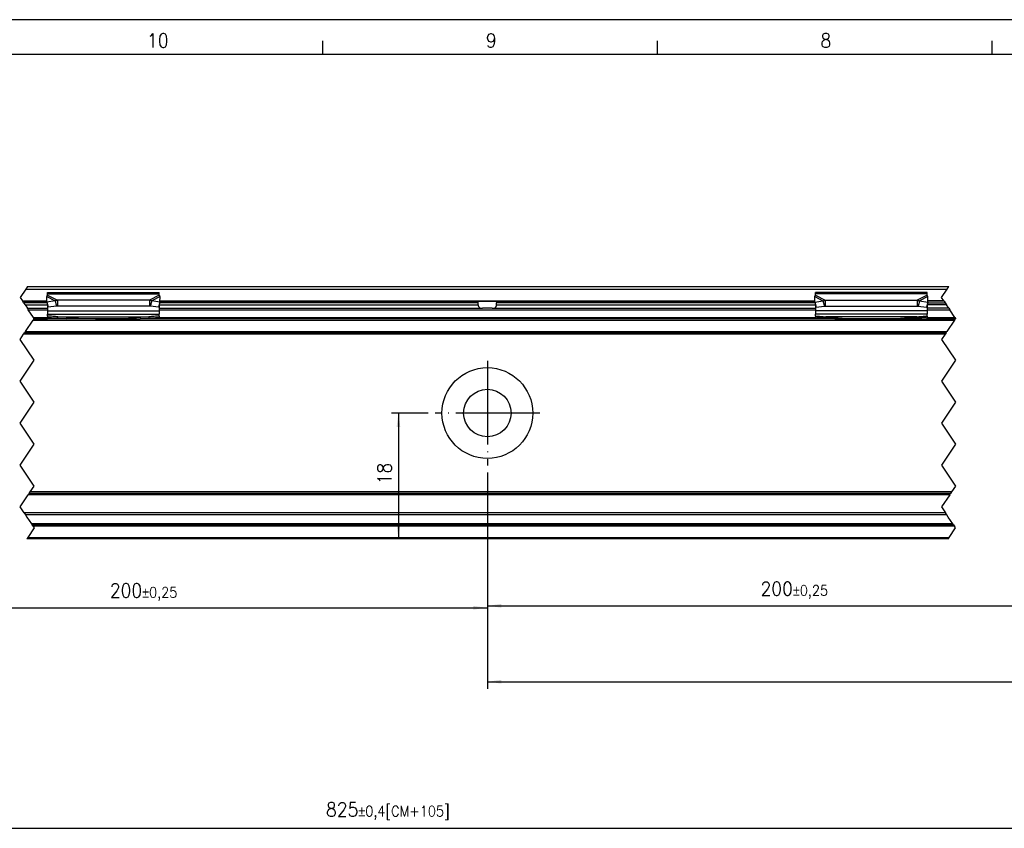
# Model space of a CAD drawing. Header units: millimetres. Extents: x -746 to 1106, y -92 to 517.
# Tile 36 of 55: x -385 to -244, y 386 to 502. Entities that reach past the tile are written whole.
import ezdxf

# ---------------------------------------------------------------- set-up
doc = ezdxf.new("R2010")
doc.units = ezdxf.units.MM
doc.linetypes.add('DOT_CENTER', pattern=[14, 12, -1, 0, -1])
doc.layers.add('1', color=7, linetype='Continuous')
doc.styles.add('CONVERTER_12', font='txt.shx', dxfattribs={"width": 0.9})
doc.dimstyles.new('ME10_DIM_28', dxfattribs={"dimtxt": 2, "dimasz": 2, "dimexe": 1, "dimexo": 1, "dimgap": 1, "dimtad": 1, "dimdsep": 46, "dimtxsty": 'CONVERTER_12', "dimsah": 1, "dimcen": 0.09, "dimclrd": 2, "dimclre": 2, "dimclrt": 2, "dimadec": 0, "dimazin": 0, "dimtfac": 1, "dimtdec": 4, "dimtix": 1, "dimtmove": 0, "dimatfit": 3, "dimfxl": 1, "dimtolj": 1, "dimtzin": 0, "dimarcsym": 0})
doc.dimstyles.new('ME10_DIM_31', dxfattribs={"dimtxt": 2, "dimasz": 2, "dimexe": 1, "dimexo": 1, "dimgap": 1, "dimtad": 1, "dimdsep": 46, "dimtxsty": 'CONVERTER_12', "dimsah": 1, "dimcen": 0.09, "dimclrd": 2, "dimclre": 2, "dimclrt": 2, "dimadec": 0, "dimazin": 0, "dimtol": 1, "dimtp": 0.4, "dimtm": 0.4, "dimtfac": 0.75, "dimtdec": 0, "dimtix": 1, "dimtmove": 0, "dimatfit": 3, "dimfxl": 1, "dimtolj": 1, "dimtzin": 0, "dimarcsym": 0})
doc.dimstyles.new('ME10_DIM_32', dxfattribs={"dimtxt": 2, "dimasz": 2, "dimexe": 1, "dimexo": 1, "dimgap": 1, "dimtad": 1, "dimdsep": 46, "dimtxsty": 'CONVERTER_12', "dimsah": 1, "dimcen": 0.09, "dimclrd": 2, "dimclre": 2, "dimclrt": 2, "dimadec": 0, "dimazin": 0, "dimtol": 1, "dimtp": 0.25, "dimtm": 0.25, "dimtfac": 0.75, "dimtdec": 0, "dimtix": 1, "dimtmove": 0, "dimatfit": 3, "dimfxl": 1, "dimtolj": 1, "dimtzin": 0, "dimarcsym": 0})
doc.dimstyles.new('ME10_DIM_33', dxfattribs={"dimtxt": 2, "dimasz": 2, "dimexe": 1, "dimexo": 1, "dimgap": 1, "dimtad": 1, "dimdsep": 46, "dimtxsty": 'CONVERTER_12', "dimsah": 1, "dimcen": 0.09, "dimclrd": 2, "dimclre": 2, "dimclrt": 2, "dimadec": 0, "dimazin": 0, "dimtol": 1, "dimtp": 0.25, "dimtm": 0.25, "dimtfac": 0.75, "dimtdec": 0, "dimtix": 1, "dimtmove": 0, "dimatfit": 3, "dimfxl": 1, "dimtolj": 1, "dimtzin": 0, "dimarcsym": 0})
doc.dimstyles.new('ME10_DIM_34', dxfattribs={"dimtxt": 2, "dimasz": 2, "dimexe": 1, "dimexo": 1, "dimgap": 1, "dimtad": 1, "dimdsep": 46, "dimtxsty": 'CONVERTER_12', "dimsah": 1, "dimcen": 0.09, "dimclrd": 2, "dimclre": 2, "dimclrt": 2, "dimadec": 0, "dimazin": 0, "dimtol": 1, "dimtp": 0.25, "dimtm": 0.25, "dimtfac": 0.75, "dimtdec": 0, "dimtix": 1, "dimtmove": 0, "dimatfit": 3, "dimfxl": 1, "dimtolj": 1, "dimtzin": 0, "dimarcsym": 0})

# ---------------------------------------------------------------- blocks, each defined once
blk = doc.blocks.new('SOPORTE_SV2-T__47', base_point=(-582.95, 427.45))
at = {"color": 2, "linetype": 'DOT_CENTER'}
for p, q in [((-384.58, 463.2), (-385.38, 462)), ((-384.34, 463.55), (-384.58, 463.2)), ((-253.38, 462), (-252.58, 463.2)), ((-252.58, 463.2), (-252.34, 463.55)), ((-385.38, 462), (-385.04, 461.5)), ((-385.04, 461.5), (-385.01, 461.45)), ((-384.88, 461.25), (-385.01, 461.45)), ((-384.88, 461.25), (-384.68, 460.95)), ((-253.04, 461.5), (-253.38, 462)), ((-253.01, 461.45), (-253.04, 461.5)), ((-253.01, 461.45), (-252.88, 461.25)), ((-252.88, 461.25), (-252.68, 460.95)), ((-384.68, 460.95), (-384.34, 460.45)), ((-384.21, 460.25), (-384.34, 460.45)), ((-383.48, 459.15), (-384.21, 460.25)), ((-252.34, 460.45), (-252.68, 460.95)), ((-252.34, 460.45), (-252.21, 460.25)), ((-251.48, 459.15), (-252.21, 460.25)), ((-384.61, 457.15), (-383.54, 458.75)), ((-383.41, 458.95), (-383.54, 458.75)), ((-383.38, 459), (-383.48, 459.15)), ((-383.41, 458.95), (-383.38, 459)), ((-251.54, 458.75), (-252.61, 457.15)), ((-251.54, 458.75), (-251.41, 458.95)), ((-251.48, 459.15), (-251.38, 459)), ((-251.38, 459), (-251.41, 458.95)), ((-384.61, 457.15), (-384.74, 456.95)), ((-252.74, 456.95), (-252.61, 457.15)), ((-385.38, 456), (-384.88, 456.75)), ((-383.38, 453), (-385.38, 456)), ((-384.88, 456.75), (-384.74, 456.95)), ((-252.88, 456.75), (-253.38, 456)), ((-253.38, 456), (-251.38, 453)), ((-252.74, 456.95), (-252.88, 456.75)), ((-385.38, 450), (-383.38, 453)), ((-251.38, 453), (-253.38, 450)), ((-383.38, 447), (-385.38, 450)), ((-253.38, 450), (-251.38, 447)), ((-385.38, 444), (-383.38, 447)), ((-251.38, 447), (-253.38, 444)), ((-383.38, 441), (-385.38, 444)), ((-253.38, 444), (-251.38, 441)), ((-385.38, 438), (-383.38, 441)), ((-251.38, 441), (-253.38, 438)), ((-383.38, 435), (-385.38, 438)), ((-253.38, 438), (-251.38, 435)), ((-383.94, 434.15), (-383.38, 435)), ((-251.38, 435), (-251.94, 434.15)), ((-385.38, 432), (-384.21, 433.75)), ((-384.08, 433.95), (-384.21, 433.75)), ((-384.08, 433.95), (-383.94, 434.15)), ((-252.21, 433.75), (-253.38, 432)), ((-252.21, 433.75), (-252.08, 433.95)), ((-251.94, 434.15), (-252.08, 433.95)), ((-384.82, 431.17), (-385.38, 432)), ((-253.38, 432), (-252.82, 431.17)), ((-384.82, 431.17), (-384.63, 430.89)), ((-384.63, 430.89), (-384.42, 430.56)), ((-384.42, 430.56), (-383.75, 429.57)), ((-252.63, 430.89), (-252.82, 431.17)), ((-252.42, 430.56), (-252.63, 430.89)), ((-251.76, 429.57), (-252.42, 430.56)), ((-383.38, 429), (-384.28, 427.65)), ((-383.75, 429.57), (-383.68, 429.45)), ((-383.54, 429.25), (-383.68, 429.45)), ((-383.54, 429.25), (-383.38, 429)), ((-252.28, 427.65), (-251.38, 429)), ((-251.68, 429.45), (-251.76, 429.57)), ((-251.68, 429.45), (-251.54, 429.25)), ((-251.38, 429), (-251.54, 429.25)), ((-384.28, 427.65), (-384.41, 427.45)), ((-252.41, 427.45), (-252.28, 427.65))]:
    blk.add_line(p, q, dxfattribs=at)
at = {"color": 7, "linetype": 'Continuous'}
for p, q in [((-384.58, 463.2), (-252.58, 463.2)), ((-384.34, 463.55), (-252.34, 463.55)), ((-381.45, 462.72), (-365.45, 462.72)), ((-381.45, 462.51), (-381.45, 462.72)), ((-365.45, 462.51), (-365.45, 462.72)), ((-271.45, 462.51), (-271.45, 462.72)), ((-255.45, 462.72), (-271.45, 462.72)), ((-255.45, 462.51), (-255.45, 462.72)), ((-385.01, 461.45), (-381.54, 461.45)), ((-381.54, 461.33), (-381.56, 462.13)), ((-380.37, 461.51), (-381.54, 461.33)), ((-381.54, 461.33), (-381.36, 460.6)), ((-381.45, 462.33), (-381.45, 462.51)), ((-380.37, 461.51), (-380.26, 461.07)), ((-366.86, 461.6), (-380.04, 461.6)), ((-380.04, 461.6), (-380.04, 461.09)), ((-366.86, 461.6), (-366.86, 461.09)), ((-366.53, 461.51), (-366.64, 461.07)), ((-365.36, 461.33), (-366.53, 461.51)), ((-365.36, 461.33), (-365.54, 460.6)), ((-365.45, 462.33), (-365.45, 462.51)), ((-365.36, 461.33), (-365.34, 462.13)), ((-365.36, 461.45), (-319.89, 461.45)), ((-319.89, 461.45), (-317.01, 461.45)), ((-319.76, 460.95), (-319.76, 461.25)), ((-317.14, 460.95), (-317.14, 461.25)), ((-317.01, 461.45), (-271.54, 461.45)), ((-271.54, 461.33), (-271.56, 462.13)), ((-271.54, 461.33), (-270.37, 461.51)), ((-271.54, 461.33), (-271.36, 460.6)), ((-271.45, 462.33), (-271.45, 462.51)), ((-270.37, 461.51), (-270.26, 461.07)), ((-270.04, 461.6), (-270.04, 461.09)), ((-270.04, 461.6), (-256.86, 461.6)), ((-256.86, 461.6), (-256.86, 461.09)), ((-256.53, 461.51), (-256.64, 461.07)), ((-256.53, 461.51), (-255.36, 461.33)), ((-255.36, 461.33), (-255.54, 460.6)), ((-255.45, 462.33), (-255.45, 462.51)), ((-255.36, 461.33), (-255.34, 462.13)), ((-253.01, 461.45), (-255.36, 461.45)), ((-384.34, 460.45), (-381.45, 460.45)), ((-381.45, 460.98), (-381.45, 460.11)), ((-381.45, 460.11), (-381.45, 459.62)), ((-380.18, 460.78), (-381.36, 460.6)), ((-380.26, 461.07), (-380.18, 460.78)), ((-380.04, 461.09), (-380.04, 460.75)), ((-366.86, 460.75), (-380.04, 460.75)), ((-366.86, 461.09), (-366.86, 460.75)), ((-366.64, 461.07), (-366.72, 460.78)), ((-365.54, 460.6), (-366.72, 460.78)), ((-365.45, 460.98), (-365.45, 460.11)), ((-365.45, 460.45), (-319.14, 460.45)), ((-365.45, 460.11), (-365.45, 459.62)), ((-317.76, 460.45), (-319.14, 460.45)), ((-317.76, 460.45), (-271.45, 460.45)), ((-271.45, 460.98), (-271.45, 460.11)), ((-271.45, 460.11), (-271.45, 459.62)), ((-271.36, 460.6), (-270.18, 460.78)), ((-270.26, 461.07), (-270.18, 460.78)), ((-270.04, 461.09), (-270.04, 460.75)), ((-270.04, 460.75), (-256.86, 460.75)), ((-256.86, 461.09), (-256.86, 460.75)), ((-256.64, 461.07), (-256.72, 460.78)), ((-256.72, 460.78), (-255.54, 460.6)), ((-255.45, 460.98), (-255.45, 460.11)), ((-252.34, 460.45), (-255.45, 460.45)), ((-255.45, 460.11), (-255.45, 459.62)), ((-383.41, 458.95), (-381.45, 458.95)), ((-381.45, 459.62), (-365.45, 459.62)), ((-381.45, 459.34), (-381.45, 459.62)), ((-381.45, 459.34), (-381.45, 459.16)), ((-381.45, 459.16), (-381.45, 458.95)), ((-378.69, 458.95), (-381.45, 458.95)), ((-376.45, 458.96), (-379.96, 459.23)), ((-379.96, 459.12), (-379.96, 459.23)), ((-379.96, 459.05), (-378.69, 458.95)), ((-374.6, 458.95), (-378.69, 458.95)), ((-374.6, 458.95), (-374.6, 458.95)), ((-374.6, 458.95), (-368.21, 458.95)), ((-366.94, 459.23), (-370.45, 458.96)), ((-368.21, 458.95), (-366.94, 459.05)), ((-271.45, 458.95), (-368.21, 458.95)), ((-366.94, 459.23), (-366.94, 459.12)), ((-365.45, 459.34), (-365.45, 459.62)), ((-365.45, 459.34), (-365.45, 459.16)), ((-271.45, 459.34), (-271.45, 459.62)), ((-255.45, 459.62), (-271.45, 459.62)), ((-271.45, 459.34), (-271.45, 459.16)), ((-271.45, 459.16), (-271.45, 458.95)), ((-268.69, 458.95), (-271.45, 458.95)), ((-269.96, 459.23), (-266.45, 458.96)), ((-269.96, 459.23), (-269.96, 459.12)), ((-268.69, 458.95), (-269.96, 459.05)), ((-268.69, 458.95), (-264.6, 458.95)), ((-264.6, 458.95), (-264.6, 458.95)), ((-264.6, 458.95), (-258.21, 458.95)), ((-260.45, 458.96), (-256.94, 459.23)), ((-256.94, 459.05), (-258.21, 458.95)), ((-258.21, 458.95), (-251.41, 458.95)), ((-256.94, 459.12), (-256.94, 459.23)), ((-255.45, 459.34), (-255.45, 459.62)), ((-255.45, 459.34), (-255.45, 459.16)), ((-384.74, 456.95), (-252.74, 456.95)), ((-252.08, 433.95), (-384.08, 433.95)), ((-252.82, 431.17), (-384.82, 431.17)), ((-251.68, 429.45), (-383.68, 429.45)), ((-252.41, 427.45), (-384.41, 427.45))]:
    blk.add_line(p, q, dxfattribs=at)
at = {"color": 3, "linetype": 'Continuous'}
for p, q in [((-385.04, 461.5), (-381.54, 461.5)), ((-381.52, 461.25), (-384.88, 461.25)), ((-381.56, 462.13), (-380.37, 461.51)), ((-381.45, 462.51), (-365.45, 462.51)), ((-381.45, 462.33), (-380.04, 461.6)), ((-365.45, 462.33), (-366.86, 461.6)), ((-365.34, 462.13), (-366.53, 461.51)), ((-319.76, 461.25), (-365.38, 461.25)), ((-365.36, 461.5), (-271.54, 461.5)), ((-271.52, 461.25), (-317.14, 461.25)), ((-271.56, 462.13), (-270.37, 461.51)), ((-255.45, 462.51), (-271.45, 462.51)), ((-271.45, 462.33), (-270.04, 461.6)), ((-255.45, 462.33), (-256.86, 461.6)), ((-255.34, 462.13), (-256.53, 461.51)), ((-255.38, 461.25), (-252.88, 461.25)), ((-253.04, 461.5), (-255.36, 461.5)), ((-384.68, 460.95), (-381.45, 460.95)), ((-384.21, 460.25), (-381.45, 460.25)), ((-381.45, 460.11), (-365.45, 460.11)), ((-365.45, 460.95), (-319.76, 460.95)), ((-365.45, 460.25), (-271.45, 460.25)), ((-317.14, 460.95), (-271.45, 460.95)), ((-255.45, 460.11), (-271.45, 460.11)), ((-252.68, 460.95), (-255.45, 460.95)), ((-255.45, 460.25), (-252.21, 460.25)), ((-383.54, 458.75), (-251.54, 458.75)), ((-383.48, 459.15), (-381.45, 459.15)), ((-379.96, 459.23), (-366.94, 459.23)), ((-379.96, 459.05), (-379.96, 459.12)), ((-366.94, 459.12), (-366.94, 459.05)), ((-365.54, 459.15), (-271.45, 459.15)), ((-256.94, 459.23), (-269.96, 459.23)), ((-269.96, 459.12), (-269.96, 459.05)), ((-256.94, 459.05), (-256.94, 459.12)), ((-255.54, 459.15), (-251.48, 459.15)), ((-384.61, 457.15), (-252.61, 457.15)), ((-252.88, 456.75), (-384.88, 456.75)), ((-252.21, 433.75), (-384.21, 433.75)), ((-251.94, 434.15), (-383.94, 434.15)), ((-252.63, 430.89), (-384.63, 430.89)), ((-251.76, 429.57), (-383.75, 429.57)), ((-251.54, 429.25), (-383.54, 429.25)), ((-384.28, 427.65), (-252.28, 427.65))]:
    blk.add_line(p, q, dxfattribs=at)
at = {"color": 7, "linetype": 'Continuous'}
for radius in [6.5, 3.4]:
    blk.add_circle((-318.45, 445.45), radius, dxfattribs=at)
for points, knots in [([(-381.56, 462.13), (-381.55, 462.15), (-381.53, 462.19), (-381.5, 462.24), (-381.48, 462.29), (-381.46, 462.32), (-381.45, 462.33)], [0, 0, 0, 0, 0.0669463, 0.1234866, 0.1837172, 0.233329, 0.233329, 0.233329, 0.233329]), ([(-380.04, 461.6), (-380.06, 461.6), (-380.12, 461.58), (-380.2, 461.56), (-380.29, 461.54), (-380.34, 461.52), (-380.37, 461.51)], [0, 0, 0, 0, 0.0879177, 0.170494, 0.2598164, 0.3435202, 0.3435202, 0.3435202, 0.3435202]), ([(-366.53, 461.51), (-366.56, 461.52), (-366.62, 461.54), (-366.7, 461.56), (-366.78, 461.59), (-366.84, 461.6), (-366.86, 461.6)], [0, 0, 0, 0, 0.0909021, 0.1730263, 0.2585914, 0.3435203, 0.3435203, 0.3435203, 0.3435203]), ([(-365.34, 462.13), (-365.35, 462.15), (-365.37, 462.19), (-365.39, 462.24), (-365.42, 462.29), (-365.44, 462.32), (-365.45, 462.33)], [0, 0, 0, 0, 0.0669463, 0.1234866, 0.1753749, 0.2333288, 0.2333288, 0.2333288, 0.2333288]), ([(-319.76, 461.25), (-319.76, 461.25), (-319.76, 461.25), (-319.76, 461.27), (-319.76, 461.29), (-319.77, 461.31), (-319.78, 461.33), (-319.78, 461.35), (-319.79, 461.37), (-319.8, 461.38), (-319.81, 461.4), (-319.82, 461.41), (-319.83, 461.42), (-319.84, 461.43), (-319.85, 461.44), (-319.87, 461.45), (-319.89, 461.45), (-319.89, 461.45)], [0, 0, 0, 0, 0.0032229, 0.0063371, 0.0372094, 0.0632558, 0.0837865, 0.1045256, 0.1216971, 0.1392369, 0.1560878, 0.173329, 0.1868142, 0.2021284, 0.2139392, 0.2375454, 0.2593802, 0.2593802, 0.2593802, 0.2593802]), ([(-317.01, 461.45), (-317.01, 461.45), (-317.03, 461.45), (-317.05, 461.44), (-317.06, 461.43), (-317.07, 461.42), (-317.08, 461.41), (-317.1, 461.39), (-317.11, 461.37), (-317.12, 461.34), (-317.13, 461.31), (-317.13, 461.3), (-317.14, 461.28), (-317.14, 461.26), (-317.14, 461.25), (-317.14, 461.25), (-317.14, 461.25)], [0, 0, 0, 0, 0.0218348, 0.045441, 0.0586686, 0.0725661, 0.0892444, 0.1032924, 0.1380787, 0.1755383, 0.1930789, 0.2135218, 0.2347362, 0.2530036, 0.2562071, 0.2593408, 0.2593408, 0.2593408, 0.2593408]), ([(-271.56, 462.13), (-271.55, 462.15), (-271.53, 462.18), (-271.51, 462.24), (-271.48, 462.29), (-271.46, 462.32), (-271.45, 462.33)], [0, 0, 0, 0, 0.0630544, 0.1234867, 0.1753749, 0.2333288, 0.2333288, 0.2333288, 0.2333288]), ([(-270.37, 461.51), (-270.34, 461.52), (-270.28, 461.54), (-270.2, 461.56), (-270.12, 461.58), (-270.06, 461.6), (-270.04, 461.6)], [0, 0, 0, 0, 0.0909021, 0.1730263, 0.2556025, 0.3435202, 0.3435202, 0.3435202, 0.3435202]), ([(-256.86, 461.6), (-256.84, 461.6), (-256.78, 461.58), (-256.7, 461.56), (-256.62, 461.54), (-256.56, 461.52), (-256.53, 461.51)], [0, 0, 0, 0, 0.0879177, 0.170494, 0.2526181, 0.3435202, 0.3435202, 0.3435202, 0.3435202]), ([(-255.34, 462.13), (-255.35, 462.15), (-255.37, 462.18), (-255.39, 462.24), (-255.42, 462.29), (-255.44, 462.32), (-255.45, 462.33)], [0, 0, 0, 0, 0.0630544, 0.1234867, 0.1837173, 0.233329, 0.233329, 0.233329, 0.233329]), ([(-380.04, 460.75), (-380.05, 460.75), (-380.07, 460.75), (-380.11, 460.76), (-380.15, 460.77), (-380.17, 460.78), (-380.18, 460.78)], [0, 0, 0, 0, 0.0383658, 0.0760959, 0.1140041, 0.1512902, 0.1512902, 0.1512902, 0.1512902]), ([(-366.72, 460.78), (-366.73, 460.78), (-366.75, 460.77), (-366.79, 460.76), (-366.83, 460.75), (-366.85, 460.75), (-366.86, 460.75)], [0, 0, 0, 0, 0.0372861, 0.0751943, 0.1129244, 0.1512902, 0.1512902, 0.1512902, 0.1512902]), ([(-319.76, 460.95), (-319.76, 460.94), (-319.76, 460.92), (-319.76, 460.88), (-319.75, 460.85), (-319.75, 460.8), (-319.73, 460.75), (-319.71, 460.69), (-319.68, 460.64), (-319.64, 460.6), (-319.61, 460.57), (-319.55, 460.53), (-319.47, 460.49), (-319.37, 460.46), (-319.25, 460.45), (-319.18, 460.45), (-319.14, 460.45)], [0, 0, 0, 0, 0.0323545, 0.0700792, 0.104426, 0.1388821, 0.2023961, 0.2686228, 0.3257329, 0.374588, 0.4257432, 0.4743721, 0.5784293, 0.6876469, 0.7990083, 0.9187139, 0.9187139, 0.9187139, 0.9187139]), ([(-317.76, 460.45), (-317.72, 460.45), (-317.65, 460.45), (-317.53, 460.46), (-317.43, 460.49), (-317.35, 460.53), (-317.29, 460.57), (-317.26, 460.6), (-317.22, 460.64), (-317.19, 460.69), (-317.17, 460.75), (-317.15, 460.81), (-317.14, 460.88), (-317.14, 460.93), (-317.14, 460.95)], [0, 0, 0, 0, 0.1197056, 0.231067, 0.3402846, 0.4443418, 0.4929708, 0.544126, 0.5929811, 0.6500912, 0.718654, 0.7798302, 0.8493531, 0.9186593, 0.9186593, 0.9186593, 0.9186593]), ([(-270.18, 460.78), (-270.17, 460.78), (-270.15, 460.77), (-270.11, 460.76), (-270.07, 460.75), (-270.05, 460.75), (-270.04, 460.75)], [0, 0, 0, 0, 0.0372861, 0.0751943, 0.1129244, 0.1512902, 0.1512902, 0.1512902, 0.1512902]), ([(-256.86, 460.75), (-256.85, 460.75), (-256.83, 460.75), (-256.79, 460.76), (-256.75, 460.77), (-256.73, 460.78), (-256.72, 460.78)], [0, 0, 0, 0, 0.0383658, 0.0760959, 0.1140041, 0.1512902, 0.1512902, 0.1512902, 0.1512902]), ([(-379.96, 459.23), (-380.08, 459.24), (-380.33, 459.26), (-380.7, 459.29), (-381.08, 459.32), (-381.33, 459.33), (-381.45, 459.34)], [0, 0, 0, 0, 0.373696, 0.747543, 1.12115, 1.494893, 1.494893, 1.494893, 1.494893]), ([(-381.45, 459.16), (-381.33, 459.15), (-381.08, 459.13), (-380.7, 459.1), (-380.33, 459.08), (-380.08, 459.06), (-379.96, 459.05)], [0, 0, 0, 0, 0.373697, 0.747255, 1.121052, 1.494694, 1.494694, 1.494694, 1.494694]), ([(-365.45, 459.34), (-365.57, 459.33), (-365.82, 459.32), (-366.2, 459.29), (-366.57, 459.26), (-366.82, 459.24), (-366.94, 459.23)], [0, 0, 0, 0, 0.373742, 0.74735, 1.121197, 1.494893, 1.494893, 1.494893, 1.494893]), ([(-366.94, 459.05), (-366.82, 459.06), (-366.57, 459.08), (-366.2, 459.1), (-365.82, 459.13), (-365.57, 459.15), (-365.45, 459.16)], [0, 0, 0, 0, 0.373647, 0.747439, 1.120997, 1.494694, 1.494694, 1.494694, 1.494694]), ([(-271.45, 459.34), (-271.33, 459.33), (-271.08, 459.32), (-270.7, 459.29), (-270.33, 459.26), (-270.08, 459.24), (-269.96, 459.23)], [0, 0, 0, 0, 0.373743, 0.74735, 1.121197, 1.494893, 1.494893, 1.494893, 1.494893]), ([(-269.96, 459.05), (-270.08, 459.06), (-270.33, 459.08), (-270.7, 459.1), (-271.08, 459.13), (-271.33, 459.15), (-271.45, 459.16)], [0, 0, 0, 0, 0.373642, 0.747439, 1.120997, 1.494694, 1.494694, 1.494694, 1.494694]), ([(-256.94, 459.23), (-256.82, 459.24), (-256.57, 459.26), (-256.2, 459.29), (-255.82, 459.32), (-255.57, 459.33), (-255.45, 459.34)], [0, 0, 0, 0, 0.373695, 0.747543, 1.121151, 1.494893, 1.494893, 1.494893, 1.494893]), ([(-255.45, 459.16), (-255.57, 459.15), (-255.82, 459.13), (-256.2, 459.1), (-256.57, 459.08), (-256.82, 459.06), (-256.94, 459.05)], [0, 0, 0, 0, 0.373703, 0.747255, 1.121047, 1.494694, 1.494694, 1.494694, 1.494694])]:
    blk.add_open_spline(points, degree=3, knots=knots, dxfattribs=at)
at = {"layer": '1', "color": 2, "linetype": 'DOT_CENTER'}
for p, q in [((-256.21, 458.95), (-383.54, 458.95)), ((-318.45, 452.95), (-318.45, 437.95)), ((-310.95, 445.45), (-325.95, 445.45))]:
    blk.add_line(p, q, dxfattribs=at)
blk = doc.blocks.new('*D92')
at = {"layer": '1', "color": 2, "linetype": 'Continuous'}
for p, q in [((-326.95, 445.45), (-332.19, 445.45)), ((-331.19, 445.45), (-331.19, 427.45)), ((-253.41, 427.45), (-332.19, 427.45))]:
    blk.add_line(p, q, dxfattribs=at)
at = {"layer": '1', "color": 2}
for points in [[(-330.92, 443.45), (-331.45, 443.45), (-331.19, 445.45)], [(-331.45, 429.45), (-330.92, 429.45), (-331.19, 427.45)]]:
    blk.add_solid(points, dxfattribs=at)
at = {"layer": '1', "color": 2, "insert": (-332.19, 435.25), "char_height": 2, "attachment_point": 7, "rotation": 90, "line_spacing_factor": 0.60024, "style": 'CONVERTER_12'}
blk.add_mtext('18', dxfattribs=at)
blk = doc.blocks.new('*D95')
at = {"layer": '1', "color": 2, "linetype": 'Continuous'}
for p, q in [((-582.95, 433.15), (-582.95, 384.98)), ((-77.95, 433.15), (-77.95, 384.98)), ((-582.95, 385.98), (-77.95, 385.98))]:
    blk.add_line(p, q, dxfattribs=at)
at = {"layer": '1', "color": 2}
for points in [[(-580.95, 386.24), (-580.95, 385.72), (-582.95, 385.98)], [(-79.95, 385.72), (-79.95, 386.24), (-77.95, 385.98)]]:
    blk.add_solid(points, dxfattribs=at)
at = {"layer": '1', "color": 2, "insert": (-341.56, 387.18), "char_height": 2, "attachment_point": 7, "rotation": 0.0001, "line_spacing_factor": 0.60024, "style": 'CONVERTER_12'}
blk.add_mtext('\\C2;\\C2;\\C2;825\\C2;\\H1.5;{\\Fgdt;`}0,4\\C2;[CM+105]', dxfattribs=at)
blk = doc.blocks.new('*D96')
at = {"layer": '1', "color": 2, "linetype": 'Continuous'}
for p, q in [((-318.45, 436.95), (-318.45, 416.56)), ((-410.45, 433.45), (-410.45, 416.56)), ((-410.45, 417.56), (-318.45, 417.56))]:
    blk.add_line(p, q, dxfattribs=at)
at = {"layer": '1', "color": 2}
for points in [[(-408.45, 417.82), (-408.45, 417.3), (-410.45, 417.56)], [(-320.45, 417.3), (-320.45, 417.82), (-318.45, 417.56)]]:
    blk.add_solid(points, dxfattribs=at)
at = {"layer": '1', "color": 2, "insert": (-372.53, 418.56), "char_height": 2, "attachment_point": 7, "rotation": 0.0001, "line_spacing_factor": 0.60024, "style": 'CONVERTER_12'}
blk.add_mtext('\\C2;200\\C2;\\H1.5;{\\Fgdt;`}0,25', dxfattribs=at)
blk = doc.blocks.new('*D97')
at = {"layer": '1', "color": 2, "linetype": 'Continuous'}
for p, q in [((-318.45, 436.95), (-318.45, 416.84)), ((-225.45, 433.45), (-225.45, 416.84)), ((-318.45, 417.84), (-225.45, 417.84))]:
    blk.add_line(p, q, dxfattribs=at)
at = {"layer": '1', "color": 2}
for points in [[(-316.45, 418.11), (-316.45, 417.58), (-318.45, 417.84)], [(-227.45, 417.58), (-227.45, 418.11), (-225.45, 417.84)]]:
    blk.add_solid(points, dxfattribs=at)
at = {"layer": '1', "color": 2, "insert": (-279.31, 418.84), "char_height": 2, "attachment_point": 7, "rotation": 0.0001, "line_spacing_factor": 0.60024, "style": 'CONVERTER_12'}
blk.add_mtext('\\C2;200\\C2;\\H1.5;{\\Fgdt;`}0,25', dxfattribs=at)
blk = doc.blocks.new('*D98')
at = {"layer": '1', "color": 2, "linetype": 'Continuous'}
for p, q in [((-318.45, 436.95), (-318.45, 405.97)), ((-115.45, 433.45), (-115.45, 405.97)), ((-318.45, 406.97), (-115.45, 406.97))]:
    blk.add_line(p, q, dxfattribs=at)
at = {"layer": '1', "color": 2}
for points in [[(-316.45, 407.24), (-316.45, 406.71), (-318.45, 406.97)], [(-117.45, 406.71), (-117.45, 407.24), (-115.45, 406.97)]]:
    blk.add_solid(points, dxfattribs=at)
at = {"layer": '1', "color": 2, "insert": (-219.34, 408.17), "char_height": 2, "attachment_point": 7, "rotation": 0.0001, "line_spacing_factor": 0.60024, "style": 'CONVERTER_12'}
blk.add_mtext('\\C2;\\C2;\\C2;375\\C2;\\H1.5;{\\Fgdt;`}0,25\\C2;[CM/2+15]', dxfattribs=at)
blk = doc.blocks.new('_A1', base_point=(89.41, -87.22))
at = {"layer": '1', "color": 2, "linetype": 'Continuous'}
for p, q in [((94.41, 501.78), (-745.59, 501.78)), ((-342.06, 498.78), (-342.06, 496.78)), ((-294.12, 498.78), (-294.12, 496.78)), ((-246.17, 498.78), (-246.17, 496.78))]:
    blk.add_line(p, q, dxfattribs=at)
at = {"layer": '1', "color": 7, "linetype": 'Continuous'}
blk.add_line((89.41, 496.78), (-725.59, 496.78), dxfattribs=at)
at = {"layer": '1', "color": 2, "char_height": 2, "attachment_point": 4, "line_spacing_factor": 1.20048, "style": 'CONVERTER_12'}
for s, insert in [('10', (-367.2, 498.81)), ('9', (-318.66, 498.81)), ('8', (-270.73, 498.81))]:
    blk.add_mtext(s, dxfattribs=dict(at, insert=insert))
blk = doc.blocks.new('Front4', base_point=(-495.45, 445.5))
blk.add_blockref('SOPORTE_SV2-T__47', (-582.95, 427.45))
at = {"layer": '1'}
dim = blk.add_linear_dim(base=(-331.187, 445.45), p1=(-252.41, 427.45), p2=(-325.95, 445.45), angle=90, dimstyle='ME10_DIM_28', dxfattribs=at)
dim.commit()
dim.dimension.update_dxf_attribs({"geometry": '*D92', "text_midpoint": (-333.187, 436.45), "text_rotation": 90})
for base, p1, p2, dimstyle, picture, middle in [((-410.45, 417.558), (-318.45, 437.95), (-410.45, 434.45), 'ME10_DIM_32', '*D96', (-367.041, 419.558)), ((-318.45, 417.843), (-225.45, 434.45), (-318.45, 437.95), 'ME10_DIM_33', '*D97', (-273.823, 419.843))]:
    dim = blk.add_linear_dim(base=base, p1=p1, p2=p2, dimstyle=dimstyle, dxfattribs=at)
    dim.commit()
    dim.dimension.update_dxf_attribs({"geometry": picture, "text_midpoint": middle, "text_rotation": 0.00014})
for base, p1, p2, text, dimstyle, override, picture, middle in [((-318.45, 406.974), (-115.45, 434.45), (-318.45, 437.95), '<>[CM/2+15]', 'ME10_DIM_34', {"dimpost": '<>[CM/2+15]'}, '*D98', (-206.854, 409.174)), ((-582.95, 385.979), (-77.95, 434.15), (-582.95, 434.15), '<>[CM+105]', 'ME10_DIM_31', {"dimpost": '<>[CM+105]'}, '*D95', (-330.45, 388.179))]:
    dim = blk.add_linear_dim(base=base, p1=p1, p2=p2, text=text, dimstyle=dimstyle, override=override, dxfattribs=at)
    dim.commit()
    dim.dimension.update_dxf_attribs({"geometry": picture, "text_midpoint": middle, "text_rotation": 0.00014})

msp = doc.modelspace()

# ---------------------------------------------------------------- block references
for name, p in [('_A1', (89.41, -87.22)), ('Front4', (-495.45, 445.5))]:
    msp.add_blockref(name, p)

doc.saveas('drawing.dxf')
